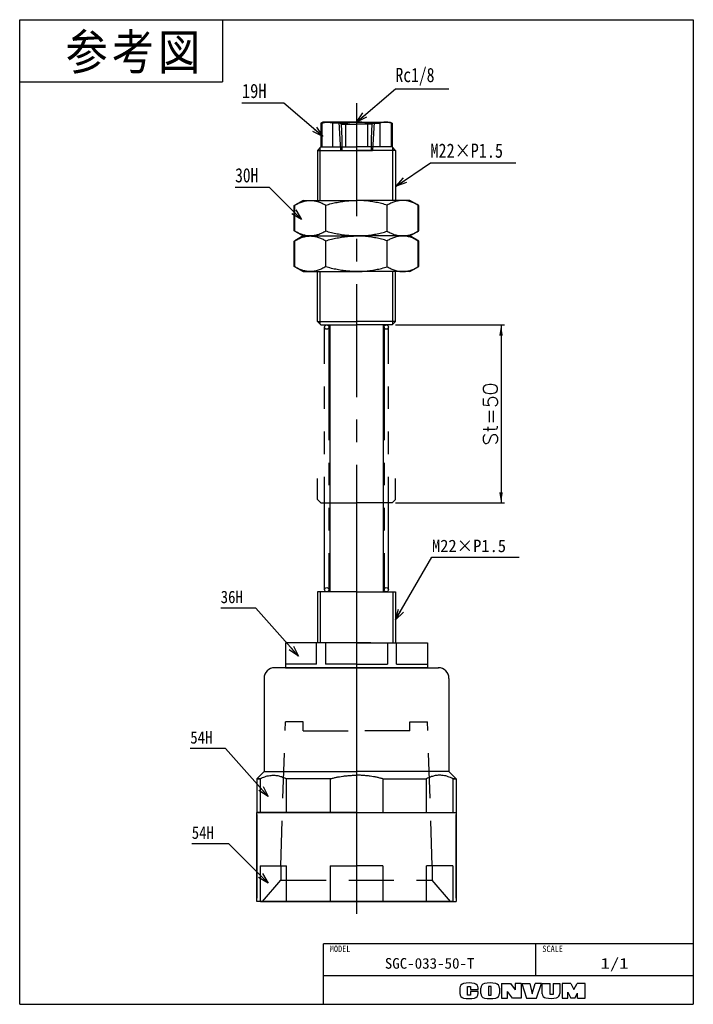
# Model space of a CAD drawing. Extents: x 0 to 189, y 0 to 277.
import ezdxf

# ---------------------------------------------------------------- set-up
doc = ezdxf.new("R2010")
doc.units = 0
for name, pattern in [('CENTER', [50.8, 31.75, -6.35, 6.35, -6.35]), ('DASHED', [19.05, 12.7, -6.35]), ('PHANTOM', [63.5, 31.75, -6.35, 6.35, -6.35, 6.35, -6.35])]:
    doc.linetypes.add(name, pattern=pattern)
doc.layers.get('0').update_dxf_attribs({"linetype": 'CONTINUOUS'})
doc.layers.get('DEFPOINTS').update_dxf_attribs({"linetype": 'CONTINUOUS'})
doc.styles.add('MX_DIMTXSTY_2', font='txt.sh', dxfattribs={"width": 1.05, "bigfont": 'extfont'})
doc.styles.add('MX_NOTE_STANDARD', font='txt.sh', dxfattribs={"bigfont": 'extfont'})
doc.dimstyles.new('MXDIMSTYLE', dxfattribs={"dimtxt": 2.5, "dimasz": 2.5, "dimexe": 1, "dimexo": 1, "dimgap": 1, "dimtad": 1, "dimdsep": 46, "dimtxsty": 'MX_NOTE_STANDARD', "dimblk1": 'OPEN30', "dimblk2": 'OPEN30', "dimsah": 1, "dimcen": 2.5, "dimadec": 0, "dimazin": 0, "dimtfac": 1, "dimtmove": 0, "dimatfit": 3, "dimldrblk": 'OPEN30', "dimfxl": 1, "dimtzin": 0, "dimarcsym": 0})

# ---------------------------------------------------------------- blocks, each defined once
blk = doc.blocks.new('*D1')
at = {"color": 7, "linetype": 'CONTINUOUS'}
for p, q in [((105.67867, 190.859656), (136.310123, 190.859656)), ((135.310123, 190.859656), (135.310123, 140.859656)), ((105.67867, 140.859656), (136.310123, 140.859656))]:
    blk.add_line(p, q, dxfattribs=at)
for points in [[(134.810122, 187.859656), (135.810124, 187.859656), (135.310123, 190.859656)], [(135.810124, 143.859656), (134.810122, 143.859656), (135.310123, 140.859656)]]:
    blk.add_solid(points, dxfattribs=at)
at = {"layer": 'DEFPOINTS', "color": 0, "linetype": 'CONTINUOUS'}
for p in [(104.67867, 190.859656), (104.67867, 140.859656), (135.310123, 140.859656)]:
    blk.add_point(p, dxfattribs=at)
at = {"color": 7, "linetype": 'CONTINUOUS', "insert": (132.310123, 165.859656), "char_height": 4, "attachment_point": 5, "rotation": 90, "line_spacing_factor": 0.72, "style": 'MX_DIMTXSTY_2'}
blk.add_mtext('\\A1;St=50', dxfattribs=at)
blk = doc.blocks.new('_OPEN30')
at = {"color": 0, "linetype": 'ByBlock', "lineweight": -2}
for p, q in [((-1, 0.267949), (0, 0)), ((0, 0), (-1, -0.267949)), ((0, 0), (-1, 0))]:
    blk.add_line(p, q, dxfattribs=at)

msp = doc.modelspace()

# ---------------------------------------------------------------- linework, layer by layer
at = {"color": 150, "linetype": 'CONTINUOUS'}
for p, q in [((0, 0), (0, 276.625)), ((0, 276.625), (189.357, 276.625)), ((57, 276.625), (57, 259.125)), ((189.357, 276.625), (189.357, 0)), ((0, 259.125), (57, 259.125)), ((0, 0), (189.357, 0))]:
    msp.add_line(p, q, dxfattribs=at)
at = {"color": 7, "linetype": 'CENTER'}
for p, q in [((94.679, 253.16), (94.679, 25.663)), ((94.679, 120.66), (94.679, 23.66))]:
    msp.add_line(p, q, dxfattribs=at)
at = {"color": 254, "linetype": 'CONTINUOUS'}
for p, q in [((85.179, 247.86), (84.679, 247.571)), ((84.679, 247.571), (84.679, 240.86)), ((84.89, 247.571), (84.679, 247.571)), ((84.89, 247.571), (84.89, 240.86)), ((86.451, 247.86), (85.179, 247.86)), ((94.679, 247.86), (86.451, 247.86)), ((88.013, 240.86), (88.013, 247.571)), ((91.556, 247.571), (88.013, 247.571)), ((91.556, 247.571), (91.556, 240.86)), ((94.679, 247.86), (102.906, 247.86)), ((97.801, 247.571), (101.345, 247.571)), ((97.801, 247.571), (97.801, 240.86)), ((101.345, 240.86), (101.345, 247.571)), ((102.906, 247.86), (104.179, 247.86)), ((104.179, 247.86), (104.679, 247.571)), ((104.467, 247.571), (104.467, 240.86)), ((104.467, 247.571), (104.679, 247.571)), ((104.679, 247.571), (104.679, 240.86)), ((83.679, 239.86), (84.679, 240.86)), ((84.679, 240.86), (84.89, 240.86)), ((84.679, 240.86), (94.679, 240.86)), ((84.89, 240.86), (88.013, 240.86)), ((86.179, 240.86), (87.279, 240.86)), ((88.013, 240.86), (91.556, 240.86)), ((91.556, 240.86), (94.679, 240.86)), ((104.679, 240.86), (94.679, 240.86)), ((97.801, 240.86), (94.679, 240.86)), ((101.345, 240.86), (97.801, 240.86)), ((104.467, 240.86), (101.345, 240.86)), ((103.179, 240.86), (102.079, 240.86)), ((104.679, 240.86), (104.467, 240.86)), ((105.679, 239.86), (104.679, 240.86)), ((83.679, 239.86), (83.679, 225.86)), ((83.679, 239.86), (94.679, 239.86)), ((105.679, 239.86), (94.679, 239.86)), ((105.679, 239.86), (105.679, 225.86)), ((77.179, 224.416), (79.679, 225.86)), ((77.179, 217.303), (77.179, 224.416)), ((79.679, 225.86), (77.358, 224.52)), ((77.358, 217.199), (77.358, 224.52)), ((79.679, 225.86), (81.688, 225.86)), ((79.679, 225.86), (83.991, 225.86)), ((81.688, 225.86), (94.679, 225.86)), ((86.018, 217.199), (86.018, 224.52)), ((107.669, 225.86), (94.679, 225.86)), ((103.339, 217.199), (103.339, 224.52)), ((109.679, 225.86), (105.367, 225.86)), ((109.679, 225.86), (107.669, 225.86)), ((112.179, 224.416), (109.679, 225.86)), ((109.679, 225.86), (111.999, 224.52)), ((111.999, 217.199), (111.999, 224.52)), ((112.179, 217.303), (112.179, 224.416)), ((79.679, 215.86), (77.179, 217.303)), ((77.179, 214.416), (79.679, 215.86)), ((77.358, 217.199), (79.679, 215.86)), ((79.679, 215.86), (77.358, 214.52)), ((79.679, 215.86), (81.688, 215.86)), ((79.679, 215.86), (81.688, 215.86)), ((79.679, 215.86), (94.679, 215.86)), ((79.679, 215.86), (83.991, 215.86)), ((79.679, 215.86), (83.991, 215.86)), ((81.688, 215.86), (94.679, 215.86)), ((81.688, 215.86), (94.679, 215.86)), ((107.669, 215.86), (94.679, 215.86)), ((107.669, 215.86), (94.679, 215.86)), ((109.679, 215.86), (94.679, 215.86)), ((109.679, 215.86), (105.367, 215.86)), ((109.679, 215.86), (105.367, 215.86)), ((109.679, 215.86), (107.669, 215.86)), ((109.679, 215.86), (107.669, 215.86)), ((109.679, 215.86), (112.179, 217.303)), ((111.999, 217.199), (109.679, 215.86)), ((112.179, 214.416), (109.679, 215.86)), ((109.679, 215.86), (111.999, 214.52)), ((77.179, 207.303), (77.179, 214.416)), ((77.358, 207.199), (77.358, 214.52)), ((86.018, 207.199), (86.018, 214.52)), ((103.339, 207.199), (103.339, 214.52)), ((111.999, 207.199), (111.999, 214.52)), ((112.179, 207.303), (112.179, 214.416)), ((79.679, 205.86), (77.179, 207.303)), ((77.358, 207.199), (79.679, 205.86)), ((79.679, 205.86), (81.688, 205.86)), ((79.679, 205.86), (83.991, 205.86)), ((81.688, 205.86), (94.679, 205.86)), ((83.679, 191.86), (83.679, 205.86)), ((107.669, 205.86), (94.679, 205.86)), ((109.679, 205.86), (105.367, 205.86)), ((105.679, 191.86), (105.679, 205.86)), ((105.679, 191.86), (105.679, 205.86)), ((109.679, 205.86), (107.669, 205.86)), ((109.679, 205.86), (112.179, 207.303)), ((111.999, 207.199), (109.679, 205.86)), ((83.679, 191.86), (84.679, 190.86)), ((83.679, 191.86), (94.679, 191.86)), ((105.679, 191.86), (94.679, 191.86)), ((105.679, 191.86), (104.679, 190.86)), ((84.679, 190.86), (94.679, 190.86)), ((86.179, 190.86), (87.179, 190.86)), ((87.179, 190.86), (87.179, 153.792)), ((104.679, 190.86), (94.679, 190.86)), ((102.179, 190.86), (102.179, 153.792)), ((87.179, 153.792), (87.179, 115.86)), ((102.179, 153.792), (102.179, 115.86)), ((94.679, 115.86), (83.679, 115.86)), ((83.679, 115.86), (83.679, 101.56)), ((87.979, 115.86), (84.679, 115.86)), ((94.679, 115.86), (84.679, 115.86)), ((87.979, 115.86), (87.179, 115.86)), ((94.679, 115.86), (104.679, 115.86)), ((94.679, 115.86), (105.679, 115.86)), ((94.679, 115.86), (104.679, 115.86)), ((101.379, 115.86), (104.679, 115.86)), ((105.679, 115.86), (105.679, 101.56)), ((74.731, 101.56), (74.731, 94.56)), ((79.09, 101.56), (74.731, 101.56)), ((94.679, 101.56), (79.09, 101.56)), ((83.449, 95.56), (83.449, 101.56)), ((85.961, 101.56), (85.961, 95.56)), ((94.679, 101.56), (110.267, 101.56)), ((97.439, 101.56), (94.679, 101.56)), ((98.679, 101.56), (97.439, 101.56)), ((103.396, 101.56), (103.396, 95.56)), ((105.908, 95.56), (105.908, 101.56)), ((110.267, 101.56), (114.679, 101.56)), ((114.679, 101.56), (114.679, 94.56)), ((94.679, 94.56), (71.675, 94.56)), ((74.679, 94.56), (94.679, 94.56)), ((83.449, 95.56), (74.731, 95.56)), ((94.679, 95.56), (85.961, 95.56)), ((94.679, 95.56), (103.396, 95.56)), ((114.679, 94.56), (94.679, 94.56)), ((94.679, 94.56), (117.682, 94.56)), ((105.908, 95.56), (114.626, 95.56)), ((68.679, 91.56), (68.679, 65.36)), ((120.679, 91.56), (120.679, 65.36)), ((66.679, 63.36), (68.679, 65.36)), ((68.679, 65.36), (94.679, 65.36)), ((120.679, 65.36), (94.679, 65.36)), ((122.679, 63.36), (120.679, 65.36)), ((67.588, 63.36), (66.679, 63.36)), ((66.679, 63.36), (67.588, 63.36)), ((66.679, 63.36), (66.679, 53.86)), ((67.588, 63.36), (67.588, 53.86)), ((87.262, 63.36), (75.004, 63.36)), ((75.004, 53.86), (75.004, 63.36)), ((87.262, 63.36), (87.262, 53.86)), ((102.095, 63.36), (102.095, 53.86)), ((102.095, 63.36), (114.353, 63.36)), ((114.353, 53.86), (114.353, 63.36)), ((122.679, 63.36), (121.769, 63.36)), ((121.769, 63.36), (122.679, 63.36)), ((121.769, 63.36), (121.769, 53.86)), ((122.679, 63.36), (122.679, 53.86)), ((66.679, 53.86), (94.679, 53.86)), ((66.679, 28.86), (66.679, 53.86)), ((66.679, 53.36), (66.679, 29.86)), ((94.679, 53.86), (66.979, 53.86)), ((94.679, 53.86), (122.679, 53.86)), ((122.679, 53.86), (122.679, 28.86)), ((122.679, 29.86), (122.679, 53.36)), ((67.588, 38.86), (67.588, 28.86)), ((67.588, 38.86), (75.004, 38.86)), ((75.004, 28.86), (75.004, 38.86)), ((87.262, 38.86), (94.679, 38.86)), ((87.262, 38.86), (87.262, 28.86)), ((102.095, 38.86), (94.679, 38.86)), ((102.095, 38.86), (102.095, 28.86)), ((114.353, 28.86), (114.353, 38.86)), ((121.769, 38.86), (114.353, 38.86)), ((121.769, 38.86), (121.769, 28.86)), ((71.296, 28.86), (66.679, 28.86)), ((67.679, 28.86), (94.679, 28.86)), ((94.679, 28.86), (71.296, 28.86)), ((121.679, 28.86), (94.679, 28.86)), ((121.679, 28.86), (94.679, 28.86)), ((94.679, 28.86), (122.679, 28.86))]:
    msp.add_line(p, q, dxfattribs=at)
at = {"color": 7, "linetype": 'DASHED'}
for p, q in [((90.369, 247.26), (89.704, 247.86)), ((89.738, 247.86), (90.157, 239.86)), ((90.369, 247.26), (94.679, 247.26)), ((90.369, 247.26), (90.579, 243.268)), ((98.988, 247.26), (94.679, 247.26)), ((98.988, 247.26), (98.779, 243.268)), ((98.988, 247.26), (99.653, 247.86)), ((99.619, 247.86), (99.2, 239.86)), ((90.579, 243.268), (90.579, 239.86)), ((98.779, 243.268), (98.779, 239.86)), ((90.157, 239.86), (99.2, 239.86)), ((99.2, 239.86), (94.679, 239.86)), ((94.713, 93.46), (94.679, 93.46))]:
    msp.add_line(p, q, dxfattribs=at)
at = {"color": 7, "linetype": 'CONTINUOUS'}
for p, q in [((84.479, 225.86), (84.479, 240.66)), ((104.879, 225.86), (104.879, 240.66)), ((84.479, 191.06), (84.479, 205.86)), ((104.879, 191.06), (104.879, 205.86)), ((104.879, 191.06), (104.879, 205.86)), ((84.479, 115.86), (84.479, 101.56)), ((104.879, 115.86), (104.879, 101.56))]:
    msp.add_line(p, q, dxfattribs=at)
at = {"color": 7, "linetype": 'PHANTOM'}
for p, q in [((85.729, 116.46), (85.729, 190.26)), ((86.929, 190.26), (86.929, 116.46)), ((102.429, 190.26), (102.429, 116.46)), ((103.629, 116.46), (103.629, 190.26)), ((83.679, 141.86), (83.679, 147.706)), ((105.679, 141.86), (105.679, 147.706)), ((83.679, 141.86), (84.679, 140.86)), ((105.679, 141.86), (104.679, 140.86)), ((84.679, 140.86), (94.679, 140.86)), ((104.679, 140.86), (94.679, 140.86))]:
    msp.add_line(p, q, dxfattribs=at)
at = {"color": 254, "linetype": 'DASHED'}
for p, q in [((73.429, 38.86), (74.679, 79.36)), ((79.679, 79.36), (74.679, 79.36)), ((79.679, 76.86), (79.679, 79.36)), ((109.678, 76.86), (109.678, 79.36)), ((109.678, 79.36), (114.679, 79.36)), ((115.929, 38.86), (114.679, 79.36)), ((79.679, 76.86), (94.679, 76.86)), ((109.678, 76.86), (94.679, 76.86)), ((73.429, 38.86), (73.429, 34.86)), ((115.929, 38.86), (115.929, 34.86)), ((68.279, 28.86), (73.429, 34.86)), ((73.429, 34.86), (115.929, 34.86)), ((121.079, 28.86), (115.929, 34.86))]:
    msp.add_line(p, q, dxfattribs=at)
at = {"color": 255, "linetype": 'CONTINUOUS'}
for p, q in [((189.357, 17), (85.357, 17)), ((85.357, 0), (85.357, 17)), ((145.106, 8), (145.106, 17)), ((189.357, 8), (85.357, 8))]:
    msp.add_line(p, q, dxfattribs=at)
at = {"color": 220, "linetype": 'CONTINUOUS'}
for p, q in [((135.457, 5.892), (135.457, 1.712)), ((135.457, 5.892), (137.957, 5.892)), ((137.957, 5.892), (139.257, 4.081)), ((140.957, 5.892), (139.257, 5.892)), ((139.257, 5.892), (139.257, 4.081)), ((140.957, 5.892), (140.957, 1.712)), ((141.137, 5.892), (142.507, 1.712)), ((141.137, 5.892), (143.387, 5.892)), ((143.387, 5.892), (144.057, 2.912)), ((144.057, 2.912), (144.857, 5.892)), ((146.657, 5.892), (144.857, 5.892)), ((145.257, 1.712), (146.657, 5.892)), ((146.907, 2.963), (146.907, 5.892)), ((146.907, 5.892), (149.157, 5.892)), ((149.157, 2.712), (149.157, 5.892)), ((149.937, 5.892), (151.807, 5.892)), ((149.937, 5.892), (149.937, 2.712)), ((151.807, 5.892), (151.807, 3.012)), ((152.487, 5.892), (152.487, 1.712)), ((154.957, 5.892), (152.487, 5.892)), ((154.957, 5.892), (155.777, 4.192)), ((155.777, 4.192), (156.717, 5.892)), ((158.957, 5.892), (156.717, 5.892)), ((158.957, 1.712), (158.957, 5.892)), ((123.757, 4.585), (123.757, 3.019)), ((125.907, 5.042), (126.757, 5.042)), ((125.907, 2.592), (125.907, 5.042)), ((126.757, 5.042), (126.757, 4.162)), ((126.757, 4.162), (128.857, 4.162)), ((128.857, 3.592), (126.757, 3.592)), ((126.757, 3.592), (126.757, 2.592)), ((128.857, 4.162), (128.857, 4.585)), ((128.857, 3.019), (128.857, 3.592)), ((129.607, 3.033), (129.607, 4.571)), ((132.557, 5.042), (131.807, 5.042)), ((131.807, 5.042), (131.807, 2.592)), ((132.557, 2.592), (132.557, 5.042)), ((134.837, 4.571), (134.837, 3.033)), ((138.537, 1.712), (137.137, 3.612)), ((137.137, 1.712), (137.137, 3.612)), ((154.047, 3.366), (154.957, 1.712)), ((154.047, 1.712), (154.047, 3.366)), ((156.057, 1.712), (156.807, 3.162)), ((156.807, 1.712), (156.807, 3.162)), ((126.757, 2.592), (125.907, 2.592)), ((131.807, 2.592), (132.557, 2.592)), ((135.457, 1.712), (137.137, 1.712)), ((140.957, 1.712), (138.537, 1.712)), ((142.507, 1.712), (145.257, 1.712)), ((149.937, 2.712), (149.157, 2.712)), ((152.487, 1.712), (154.077, 1.712)), ((156.057, 1.712), (154.957, 1.712)), ((156.807, 1.712), (158.957, 1.712))]:
    msp.add_line(p, q, dxfattribs=at)
at = {"color": 254, "linetype": 'CONTINUOUS'}
for centre in [(86.329, 190.26), (103.029, 190.26), (86.329, 116.46), (86.329, 116.46), (103.029, 116.46), (103.029, 116.46)]:
    msp.add_circle(centre, 0.6, dxfattribs=at)
for centre, start, end in [((71.679, 91.56), 90, 180), ((117.679, 91.56), 0, 90)]:
    msp.add_arc(centre, 3, start, end, dxfattribs=at)
at = {"color": 220, "linetype": 'CONTINUOUS'}
for centre, radius, start, end in [((125.057, 4.585), 1.3, 101.63129, 180), ((126.307, -1.488), 7.5, 78.36871, 101.63129), ((127.557, 4.585), 1.3, 0, 78.36871), ((130.907, 4.571), 1.3, 102.24526, 180), ((132.222, -1.488), 7.5, 77.75474, 102.24526), ((133.537, 4.571), 1.3, 0, 77.75474), ((125.057, 3.019), 1.3, 180, 258.36871), ((127.557, 3.019), 1.3, 281.63129, 0), ((130.907, 3.033), 1.3, 180, 257.75474), ((133.537, 3.033), 1.3, 282.24526, 0), ((148.107, 2.963), 1.2, 180, 259.7657), ((150.607, 3.012), 1.2, 282.47578, 0), ((126.307, 9.092), 7.5, 258.36871, 281.63129), ((132.222, 9.092), 7.5, 257.75474, 282.24526), ((149.236, 9.212), 7.55, 259.7657, 282.47578)]:
    msp.add_arc(centre, radius, start, end, dxfattribs=at)
at = {"color": 254, "linetype": 'CONTINUOUS'}
for points, start_tangent, end_tangent in [([(84.89, 247.571), (85.276, 247.694), (85.665, 247.785), (86.057, 247.841), (86.451, 247.86)], (0.9396204, 0.3422186), (0.9999991, 0.001318)), ([(86.451, 247.86), (86.739, 247.85), (87.026, 247.82), (87.601, 247.701), (88.013, 247.571)], (0.9999999, -0.0005216), (0.9392665, -0.3431886)), ([(91.556, 247.571), (92.233, 247.681), (92.84, 247.758), (93.449, 247.814), (94.063, 247.848), (94.679, 247.86)], (0.9839936, 0.1782037), (1, 0.0001673)), ([(97.801, 247.571), (97.125, 247.681), (96.518, 247.758), (95.908, 247.814), (95.294, 247.848), (94.679, 247.86)], (-0.9839936, 0.1782037), (-1, 0.0001673)), ([(102.906, 247.86), (102.619, 247.85), (102.331, 247.82), (101.756, 247.701), (101.345, 247.571)], (-0.9999999, -0.0005216), (-0.9392665, -0.3431886)), ([(104.467, 247.571), (104.081, 247.694), (103.693, 247.785), (103.3, 247.841), (102.906, 247.86)], (-0.9396204, 0.3422186), (-0.9999991, 0.001318)), ([(77.358, 224.52), (77.882, 224.808), (78.41, 225.068), (78.943, 225.298), (79.48, 225.492), (80.027, 225.65), (80.577, 225.765), (81.132, 225.836), (81.688, 225.86)], (0.8648948, 0.5019531), (0.9999994, 0.0011321)), ([(81.688, 225.86), (81.996, 225.852), (82.501, 225.809), (83.004, 225.727), (83.509, 225.608), (84.011, 225.454), (84.516, 225.264), (85.019, 225.044), (85.521, 224.795), (86.018, 224.52)], (1, -0.0002309), (0.8650082, -0.5017577)), ([(86.018, 224.52), (87.612, 224.947), (88.417, 225.135), (89.226, 225.305), (90.044, 225.456), (90.867, 225.584), (91.695, 225.69), (92.526, 225.771), (93.6, 225.837), (94.679, 225.86)], (0.9603183, 0.2789064), (1, 0.0002277)), ([(103.339, 224.52), (101.745, 224.947), (100.94, 225.135), (100.131, 225.305), (99.313, 225.456), (98.491, 225.584), (97.662, 225.69), (96.832, 225.771), (95.757, 225.837), (94.679, 225.86)], (-0.9603183, 0.2789064), (-1, 0.0002277)), ([(107.669, 225.86), (107.361, 225.852), (106.856, 225.809), (106.353, 225.727), (105.849, 225.608), (105.347, 225.454), (104.841, 225.264), (104.338, 225.044), (103.837, 224.795), (103.339, 224.52)], (-1, -0.0002309), (-0.8650082, -0.5017577)), ([(111.999, 224.52), (111.475, 224.808), (110.947, 225.068), (110.414, 225.298), (109.878, 225.492), (109.331, 225.65), (108.781, 225.765), (108.225, 225.836), (107.669, 225.86)], (-0.8648948, 0.5019531), (-0.9999994, 0.0011321)), ([(81.688, 215.86), (81.38, 215.867), (80.876, 215.91), (80.372, 215.992), (79.868, 216.111), (79.366, 216.265), (78.86, 216.455), (78.357, 216.675), (77.856, 216.925), (77.358, 217.199)], (-1, 0.0002309), (-0.8650082, 0.5017577)), ([(77.358, 214.52), (77.882, 214.808), (78.41, 215.068), (78.943, 215.298), (79.48, 215.492), (80.027, 215.65), (80.577, 215.765), (81.132, 215.836), (81.688, 215.86)], (0.8648948, 0.5019531), (0.9999994, 0.0011321)), ([(86.018, 217.199), (85.494, 216.911), (84.967, 216.651), (84.434, 216.422), (83.897, 216.227), (83.35, 216.07), (82.8, 215.954), (82.245, 215.883), (81.688, 215.86)], (-0.8648948, -0.5019531), (-0.9999994, -0.0011321)), ([(81.688, 215.86), (81.996, 215.852), (82.501, 215.809), (83.004, 215.727), (83.509, 215.608), (84.011, 215.454), (84.516, 215.264), (85.019, 215.044), (85.521, 214.795), (86.018, 214.52)], (1, -0.0002309), (0.8650082, -0.5017577)), ([(94.679, 215.86), (93.599, 215.882), (92.52, 215.949), (91.701, 216.029), (90.884, 216.132), (90.068, 216.26), (89.256, 216.408), (88.441, 216.579), (87.63, 216.768), (86.018, 217.199)], (-1, 0.0002289), (-0.9603087, 0.2789395)), ([(86.018, 214.52), (87.612, 214.947), (88.417, 215.135), (89.226, 215.305), (90.044, 215.456), (90.867, 215.584), (91.695, 215.69), (92.526, 215.771), (93.6, 215.837), (94.679, 215.86)], (0.9603183, 0.2789064), (1, 0.0002277)), ([(94.679, 215.86), (95.758, 215.882), (96.837, 215.949), (97.656, 216.029), (98.473, 216.132), (99.289, 216.26), (100.102, 216.408), (100.917, 216.579), (101.727, 216.768), (103.339, 217.199)], (1, 0.0002289), (0.9603087, 0.2789395)), ([(103.339, 214.52), (101.745, 214.947), (100.94, 215.135), (100.131, 215.305), (99.313, 215.456), (98.491, 215.584), (97.662, 215.69), (96.832, 215.771), (95.757, 215.837), (94.679, 215.86)], (-0.9603183, 0.2789064), (-1, 0.0002277)), ([(103.339, 217.199), (103.863, 216.911), (104.391, 216.651), (104.924, 216.422), (105.46, 216.227), (106.008, 216.07), (106.557, 215.954), (107.113, 215.883), (107.669, 215.86)], (0.8648948, -0.5019531), (0.9999994, -0.0011321)), ([(107.669, 215.86), (107.361, 215.852), (106.856, 215.809), (106.353, 215.727), (105.849, 215.608), (105.347, 215.454), (104.841, 215.264), (104.338, 215.044), (103.837, 214.795), (103.339, 214.52)], (-1, -0.0002309), (-0.8650082, -0.5017577)), ([(107.669, 215.86), (107.977, 215.867), (108.482, 215.91), (108.985, 215.992), (109.489, 216.111), (109.991, 216.265), (110.497, 216.455), (111, 216.675), (111.501, 216.925), (111.999, 217.199)], (1, 0.0002309), (0.8650082, 0.5017577)), ([(111.999, 214.52), (111.475, 214.808), (110.947, 215.068), (110.414, 215.298), (109.878, 215.492), (109.331, 215.65), (108.781, 215.765), (108.225, 215.836), (107.669, 215.86)], (-0.8648948, 0.5019531), (-0.9999994, 0.0011321)), ([(81.688, 205.86), (81.38, 205.867), (80.876, 205.91), (80.372, 205.992), (79.868, 206.111), (79.366, 206.265), (78.86, 206.455), (78.357, 206.675), (77.856, 206.925), (77.358, 207.199)], (-1, 0.0002309), (-0.8650082, 0.5017577)), ([(86.018, 207.199), (85.494, 206.911), (84.967, 206.651), (84.434, 206.422), (83.897, 206.227), (83.35, 206.07), (82.8, 205.954), (82.245, 205.883), (81.688, 205.86)], (-0.8648948, -0.5019531), (-0.9999994, -0.0011321)), ([(94.679, 205.86), (93.599, 205.882), (92.52, 205.949), (91.701, 206.029), (90.884, 206.132), (90.068, 206.26), (89.256, 206.408), (88.441, 206.579), (87.63, 206.768), (86.018, 207.199)], (-1, 0.0002289), (-0.9603087, 0.2789395)), ([(94.679, 205.86), (95.758, 205.882), (96.837, 205.949), (97.656, 206.029), (98.473, 206.132), (99.289, 206.26), (100.102, 206.408), (100.917, 206.579), (101.727, 206.768), (103.339, 207.199)], (1, 0.0002289), (0.9603087, 0.2789395)), ([(103.339, 207.199), (103.863, 206.911), (104.391, 206.651), (104.924, 206.422), (105.46, 206.227), (106.008, 206.07), (106.557, 205.954), (107.113, 205.883), (107.669, 205.86)], (0.8648948, -0.5019531), (0.9999994, -0.0011321)), ([(107.669, 205.86), (107.977, 205.867), (108.482, 205.91), (108.985, 205.992), (109.489, 206.111), (109.991, 206.265), (110.497, 206.455), (111, 206.675), (111.501, 206.925), (111.999, 207.199)], (1, 0.0002309), (0.8650082, 0.5017577)), ([(67.588, 63.36), (68.254, 63.682), (68.927, 63.947), (69.604, 64.148), (70.3, 64.286), (70.999, 64.353), (71.699, 64.348), (72.252, 64.292), (72.805, 64.192), (73.354, 64.048), (73.908, 63.859), (74.458, 63.629), (75.004, 63.36)], (0.882245, 0.4707906), (0.8826836, -0.4699677)), ([(87.262, 63.36), (88.142, 63.58), (89.028, 63.775), (89.922, 63.944), (90.821, 64.085), (91.813, 64.208), (92.808, 64.295), (93.811, 64.346), (94.679, 64.36)], (0.9665673, 0.2564132), (1, 0.0000156)), ([(102.095, 63.36), (101.215, 63.58), (100.33, 63.775), (99.435, 63.944), (98.537, 64.085), (97.545, 64.208), (96.549, 64.295), (95.546, 64.346), (94.679, 64.36)], (-0.9665673, 0.2564132), (-1, 0.0000156)), ([(121.769, 63.36), (121.104, 63.682), (120.431, 63.947), (119.753, 64.148), (119.057, 64.286), (118.358, 64.353), (117.659, 64.348), (117.105, 64.292), (116.553, 64.192), (116.003, 64.048), (115.449, 63.859), (114.899, 63.629), (114.353, 63.36)], (-0.882245, 0.4707906), (-0.8826836, -0.4699677))]:
    msp.add_spline(points, degree=3, dxfattribs=dict(at, start_tangent=start_tangent, end_tangent=end_tangent))

# ---------------------------------------------------------------- texts
at = {"color": 7, "linetype": 'CONTINUOUS', "line_spacing_factor": 0.72}
for s, insert, char_height, attachment_point in [('\\T1.095;\\W0.913;\\A1;参考図', (12.893, 272.552), 10, 1), ('\\W0.804;\\A1;Rc1/8', (105.652, 260.605), 4, 4), ('\\W0.844;\\A1;19H', (62.493, 256.591), 4, 4), ('\\W0.833;\\A1;M22×P1.5', (115.46, 239.802), 4, 4), ('\\W0.794;\\A1;30H', (60.58, 232.894), 4, 4), ('\\W0.972;\\A1;M22×P1.5', (115.888, 128.763), 3.5, 4), ('\\W0.875;\\A1;36H', (56.498, 114.426), 3.5, 4), ('\\W0.875;\\A1;54H', (47.948, 74.964), 3.5, 4), ('\\W0.875;\\A1;54H', (48.362, 48.202), 3.5, 4)]:
    msp.add_mtext(s, dxfattribs=dict(at, insert=insert, char_height=char_height, attachment_point=attachment_point))
at = {"color": 140, "linetype": 'CONTINUOUS', "attachment_point": 2}
for s, insert, char_height, line_spacing_factor in [('\\W0.944;\\A1;MODEL', (90.07, 16.495), 1.8, 0.6), ('\\W0.944;\\A1;SCALE', (149.819, 16.495), 1.8, 0.6), ('\\W1.029;\\A1;SGC-033-50-T', (115.232, 13), 3, 0.72), ('\\W1.286;\\A1;1/1', (167.232, 13), 3, 0.72)]:
    msp.add_mtext(s, dxfattribs=dict(at, insert=insert, char_height=char_height, line_spacing_factor=line_spacing_factor))

# ---------------------------------------------------------------- dimensions: what is measured, and where the dimension line sits
at = {"color": 7, "linetype": 'CONTINUOUS'}
dim = msp.add_linear_dim(base=(135.31, 140.86), p1=(104.679, 190.86), p2=(104.679, 140.86), angle=90, text='\\A1;St=<>', dimstyle='MXDIMSTYLE', override={"dimtxt": 4, "dimasz": 3, "dimtxsty": 'MX_DIMTXSTY_2', "dimtzin": 8}, dxfattribs=at)
dim.commit()
dim.dimension.update_dxf_attribs({"geometry": '*D1', "text_midpoint": (135.31, 165.86), "dimtype": 128})

# ---------------------------------------------------------------- leaders
for points in [[(94.679, 247.86), (105.652, 257.205), (120.652, 257.205)], [(85.198, 243.846), (74.225, 253.191), (62.493, 253.191)], [(105.834, 229.809), (115.46, 236.402), (139.46, 236.402)], [(79.205, 220.486), (70.212, 229.494), (60.58, 229.494)], [(105.679, 107.98), (115.888, 125.663), (140.388, 125.663)], [(78.368, 97.834), (66.398, 111.326), (56.498, 111.326)], [(69.819, 58.372), (57.848, 71.864), (47.948, 71.864)], [(69.819, 34.03), (58.768, 45.102), (48.362, 45.102)]]:
    msp.add_leader(points, dimstyle='MXDIMSTYLE', override={"dimasz": 3}, dxfattribs=at)

doc.saveas('drawing.dxf')
